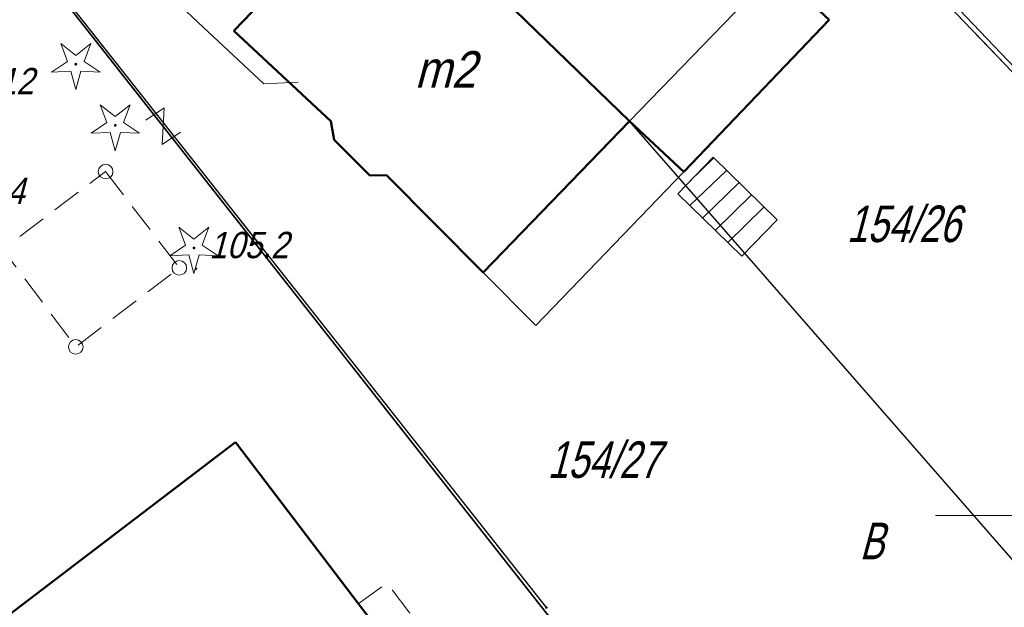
# Model space of a CAD drawing. Extents: x 6530721 to 6531385, y 5978377 to 5979143.
# Tile 65 of 146: x 6531016 to 6531050, y 5978747 to 5978767. Entities that reach past the tile are written whole.
import ezdxf
from ezdxf.enums import TextEntityAlignment as Align

# ---------------------------------------------------------------- set-up
doc = ezdxf.new("R2010")
doc.units = 0
doc.set_wipeout_variables(frame=1)
for name, pattern in [('AB_rokocin 2014-08-13 AC2004$0$1.0_0.5', [1.5, 1, -0.5]), ('AB_rokocin 2014-08-13 AC2004$0$l217_500', [2, 1.5, -0.5]), ('AB_rokocin 2014-08-13 AC2004$0$l219_500', [0]), ('AB_rokocin 2014-08-13 AC2004$0$mz1.0_0.5', [1.5, 1, -0.5])]:
    doc.linetypes.add(name, pattern=pattern)
for name, color, linetype, lineweight in [('AB-wymiarowa', 7, 'Continuous', 30), ('AB_rokocin 2014-08-13 AC2004$0$!arkusz4', 7, 'Continuous', 18), ('AB_rokocin 2014-08-13 AC2004$0$203-Punkt załamania granicy działki nie stabilizowany', 7, 'Continuous', 18), ('AB_rokocin 2014-08-13 AC2004$0$209-Opis konturu klasyfikacyjnego', 7, 'Continuous', 18), ('AB_rokocin 2014-08-13 AC2004$0$211-Nr działki', 7, 'Continuous', 18), ('AB_rokocin 2014-08-13 AC2004$0$217-Granica konturu klasyfikcyjnego', 7, 'Continuous', 18), ('AB_rokocin 2014-08-13 AC2004$0$219-Linia granicy', 7, 'Continuous', 18), ('AB_rokocin 2014-08-13 AC2004$0$312-Budynek', 7, 'Continuous', 18), ('AB_rokocin 2014-08-13 AC2004$0$312-Numer ewidencyjny budynku-Atr124', 7, 'Continuous', 18), ('AB_rokocin 2014-08-13 AC2004$0$320-część budynku wyodrębniona ze względu na liczbę kondygnacji naziemnych (powierzchnia)', 7, 'Continuous', 18), ('AB_rokocin 2014-08-13 AC2004$0$346-Wiata obrys', 7, 'Continuous', 18), ('AB_rokocin 2014-08-13 AC2004$0$346-Wiata słupy symb.', 7, 'Continuous', 18), ('AB_rokocin 2014-08-13 AC2004$0$352-schody (powierzchnia)', 7, 'Continuous', 18), ('AB_rokocin 2014-08-13 AC2004$0$991-Przehaczenie', 7, 'Continuous', 18), ('AB_rokocin 2014-08-13 AC2004$0$chodnik (powierzchnia)', 7, 'Continuous', 18), ('AB_rokocin 2014-08-13 AC2004$0$drzewo iglaste (punkt)', 7, 'Continuous', 18), ('AB_rokocin 2014-08-13 AC2004$0$ogrodzenie trwałe (linia)', 7, 'Continuous', 18), ('AB_rokocin 2014-08-13 AC2004$0$przewód gazowy - projektowany (linia)-SG-Atr1', 7, 'Continuous', 18), ('AB_rokocin 2014-08-13 AC2004$0$przewód wodociągowy (linia)-SW', 7, 'Continuous', 18), ('AB_rokocin 2014-08-13 AC2004$0$punkt wysokościowy naturalny', 7, 'Continuous', 18), ('AB_rokocin 2014-08-13 AC2004$0$punkt wysokościowy naturalny-Atr2', 7, 'Continuous', 18), ('AB_rokocin 2014-08-13 AC2004$0$Wstawianie ramki sekcyjnej z opisem', 7, 'Continuous', 18)]:
    doc.layers.add(name, color=color, linetype=linetype, lineweight=lineweight)
doc.layers.add('gaPionowe', color=7, linetype='Continuous')
doc.styles.add('AB_rokocin 2014-08-13 AC2004$0$Standard', font='txt')
doc.styles.get("Standard").update_dxf_attribs({"font": 'simplex.shx', "width": 0.75, "height": 1.25})
doc.linetypes.add('AB_rokocin 2014-08-13 AC2004$0$902-500', pattern='A,3.75,0,[1,ksztalty.shx,S=0.5,R=0,X=0,Y=0],3.75', length=7.5)
doc.dimstyles.new('GA4-LEADER', dxfattribs={"dimtxt": 1, "dimasz": 1, "dimexe": 1, "dimexo": 1, "dimgap": 1, "dimtad": 1, "dimtxsty": 'Standard', "dimcen": 1, "dimadec": 0, "dimazin": 0, "dimtfac": 1, "dimtmove": 0, "dimatfit": 3, "dimfxl": 1, "dimarcsym": 0})

# ---------------------------------------------------------------- blocks, each defined once
blk = doc.blocks.new('AB_rokocin 2014-08-13 AC2004$0$311')
at = {"color": 0, "linetype": 'Continuous', "lineweight": 0}
blk.add_circle((0, 0), 0.25, dxfattribs=at)
blk = doc.blocks.new('AB_rokocin 2014-08-13 AC2004$0$OP011')
at = {"linetype": 'Continuous', "lineweight": 13}
h = blk.add_hatch(color=0, dxfattribs=at)
edge = h.paths.add_edge_path()
edge.add_arc((0, 0), 0.05, 0, 360)
at = {"color": 0, "linetype": 'Continuous', "lineweight": 13}
for p, q in [((-0.283, 0.093), (-0.512, 0.706)), ((-0.512, 0.706), (0, 0.299)), ((0, 0.299), (0.512, 0.706)), ((0.512, 0.706), (0.283, 0.093)), ((-0.828, -0.268), (-0.283, 0.093)), ((0.283, 0.093), (0.828, -0.268)), ((-0.175, -0.24), (-0.828, -0.268)), ((0, -0.87), (-0.175, -0.24)), ((0.175, -0.24), (0, -0.87)), ((0.828, -0.268), (0.175, -0.24))]:
    blk.add_line(p, q, dxfattribs=at)
blk = doc.blocks.new('AB_rokocin 2014-08-13 AC2004$0$991')
at = {"color": 0, "linetype": 'Continuous', "lineweight": 0}
for p, q in [((-0.375, 0.5), (0.375, 0.5)), ((-0.375, -0.5), (0.375, 0.5)), ((-0.375, -0.5), (0.375, -0.5))]:
    blk.add_line(p, q, dxfattribs=at)
blk = doc.blocks.new('AB_rokocin 2014-08-13 AC2004$0$PW01')
at = {"linetype": 'Continuous', "lineweight": 13}
h = blk.add_hatch(color=0, dxfattribs=at)
edge = h.paths.add_edge_path()
edge.add_arc((0, 0), 0.045, 0, 360)
blk = doc.blocks.new('AB_rokocin 2014-08-13 AC2004$0$203')
at = {"linetype": 'Continuous', "lineweight": 0}
h = blk.add_hatch(color=0, dxfattribs=at)
edge = h.paths.add_edge_path()
edge.add_arc((0, 0), 0.045, 0, 360)
blk = doc.blocks.new('AB_rokocin 2014-08-13 AC2004')
at = {"layer": 'AB_rokocin 2014-08-13 AC2004$0$217-Granica konturu klasyfikcyjnego', "color": 3, "linetype": 'AB_rokocin 2014-08-13 AC2004$0$l217_500', "lineweight": 18, "flags": 128}
for points in [[(6531028.07, 5978788.12), (6531059.64, 5978755.25)], [(6531028.07, 5978788.12), (6531059.64, 5978755.25)], [(6531015.02, 5978771.1), (6531034.19, 5978746.85)], [(6531015.02, 5978771.1), (6531034.19, 5978746.85)]]:
    blk.add_lwpolyline(points, dxfattribs=at)
at = {"layer": 'AB_rokocin 2014-08-13 AC2004$0$219-Linia granicy', "color": 92, "linetype": 'AB_rokocin 2014-08-13 AC2004$0$l219_500', "lineweight": 30, "flags": 128}
for points in [[(6531059.64, 5978755.25), (6531028.07, 5978788.12)], [(6531059.64, 5978755.25), (6531028.07, 5978788.12)], [(6531037.03, 5978763.47), (6531028.5, 5978771.74)], [(6531034.19, 5978746.85), (6531015.02, 5978771.1)], [(6531034.19, 5978746.85), (6531015.02, 5978771.1)], [(6531053.94, 5978744.13), (6531037.03, 5978763.47)]]:
    blk.add_lwpolyline(points, dxfattribs=at)
at = {"layer": 'AB_rokocin 2014-08-13 AC2004$0$312-Budynek', "color": 250, "linetype": 'Continuous', "lineweight": 50, "flags": 128}
for points in [[(6531023.5, 5978766.56), (6531028.5, 5978771.74)], [(6531037.03, 5978763.47), (6531028.5, 5978771.74)], [(6531028.5, 5978771.74), (6531037.03, 5978763.47)], [(6531042.04, 5978768.64), (6531043.86, 5978766.93)], [(6531043.86, 5978766.93), (6531038.89, 5978761.74)], [(6531026.82, 5978763.47), (6531023.5, 5978766.56)], [(6531026.93, 5978762.83), (6531026.82, 5978763.47)], [(6531037.03, 5978763.47), (6531032.03, 5978758.3)], [(6531038.89, 5978761.74), (6531037.03, 5978763.47)], [(6531028.15, 5978761.62), (6531026.93, 5978762.83)], [(6531028.73, 5978761.63), (6531028.15, 5978761.62)], [(6531032.03, 5978758.3), (6531028.73, 5978761.63)], [(6531015.1, 5978746.07), (6531023.56, 5978752.5)], [(6531023.56, 5978752.5), (6531030.19, 5978743.79)]]:
    blk.add_lwpolyline(points, dxfattribs=at)
at = {"layer": 'AB_rokocin 2014-08-13 AC2004$0$320-część budynku wyodrębniona ze względu na liczbę kondygnacji naziemnych (powierzchnia)', "color": 7, "linetype": 'Continuous', "lineweight": 18, "flags": 128}
blk.add_lwpolyline([(6531037.03, 5978763.47), (6531042.04, 5978768.64), (6531043.86, 5978766.93), (6531038.89, 5978761.74), (6531033.83, 5978756.49), (6531032.03, 5978758.3)], dxfattribs=at)
at = {"layer": 'AB_rokocin 2014-08-13 AC2004$0$346-Wiata obrys', "color": 7, "linetype": 'AB_rokocin 2014-08-13 AC2004$0$1.0_0.5', "lineweight": 18, "flags": 128}
blk.add_lwpolyline([(6531019.12, 5978761.75), (6531021.64, 5978758.46), (6531018.1, 5978755.76), (6531015.6, 5978759.09)], close=True, dxfattribs=at)
at = {"layer": 'AB_rokocin 2014-08-13 AC2004$0$352-schody (powierzchnia)', "color": 252, "linetype": 'Continuous', "lineweight": 18}
for p, q in [((6531038.69, 5978760.99), (6531039.9, 5978762.24)), ((6531039.92, 5978762.22), (6531039.1, 5978761.42)), ((6531039.9, 5978762.24), (6531042.08, 5978760.1)), ((6531040.35, 5978761.79), (6531039.1, 5978760.59)), ((6531040.77, 5978761.37), (6531039.54, 5978760.17)), ((6531040.87, 5978758.86), (6531038.69, 5978760.99)), ((6531041.21, 5978760.96), (6531039.96, 5978759.74)), ((6531041.63, 5978760.53), (6531040.4, 5978759.33)), ((6531042.08, 5978760.1), (6531040.87, 5978758.86))]:
    blk.add_line(p, q, dxfattribs=at)
at = {"layer": 'AB_rokocin 2014-08-13 AC2004$0$chodnik (powierzchnia)', "color": 252, "linetype": 'AB_rokocin 2014-08-13 AC2004$0$mz1.0_0.5', "lineweight": 18, "flags": 128}
blk.add_lwpolyline([(6531027.75, 5978746.98), (6531028.74, 5978747.68), (6531033.34, 5978741.73), (6531032.28, 5978740.99)], dxfattribs=at)
at = {"layer": 'AB_rokocin 2014-08-13 AC2004$0$ogrodzenie trwałe (linia)', "color": 252, "linetype": 'AB_rokocin 2014-08-13 AC2004$0$902-500', "lineweight": 35, "flags": 128}
for points in [[(6531040.81, 5978802.39), (6531039, 5978800.16), (6531036.52, 5978797.32), (6531032.64, 5978793), (6531031.99, 5978792.22), (6531028.23, 5978787.99), (6531023.91, 5978782.34), (6531022.84, 5978781.16), (6531019.25, 5978776.56), (6531018.45, 5978775.2), (6531015.04, 5978770.97), (6531046.86, 5978730.59), (6531039.44, 5978715.67), (6531033.78, 5978704.64), (6531018.6, 5978726.77), (6531018.12, 5978727.63), (6531015.98, 5978730.61), (6531012.74, 5978734.92), (6531010.83, 5978737.95), (6531010.09, 5978738.95), (6531000.92, 5978751.92), (6531009.07, 5978762.86), (6531009.68, 5978763.74), (6531015.04, 5978770.97)], [(6531046.86, 5978730.59), (6531049.22, 5978735.17), (6531058.04, 5978750.16), (6531060.18, 5978754.85), (6531028.84, 5978787.69), (6531028.39, 5978788.16)]]:
    blk.add_lwpolyline(points, dxfattribs=at)
at = {"layer": 'AB_rokocin 2014-08-13 AC2004$0$przewód wodociągowy (linia)-SW', "color": 5, "linetype": 'Continuous', "lineweight": 18, "flags": 128}
blk.add_lwpolyline([(6531011.81, 5978776.86), (6531014.18, 5978774.47), (6531022.45, 5978766.68), (6531024.53, 5978764.75), (6531025.7, 5978764.8)], dxfattribs=at)
at = {"layer": 'AB_rokocin 2014-08-13 AC2004$0$Wstawianie ramki sekcyjnej z opisem', "color": 7, "linetype": 'Continuous', "lineweight": 13, "flags": 128}
blk.add_lwpolyline([(6531047.5, 5978750), (6531052.5, 5978750)], dxfattribs=at)
at = {"layer": 'AB_rokocin 2014-08-13 AC2004$0$203-Punkt załamania granicy działki nie stabilizowany', "color": 7, "linetype": 'Continuous', "lineweight": 18, "rotation": 171.887}
for p in [(6531037.03, 5978763.47), (6531034.19, 5978746.85)]:
    blk.add_blockref('AB_rokocin 2014-08-13 AC2004$0$203', p, dxfattribs=at)
at = {"layer": 'AB_rokocin 2014-08-13 AC2004$0$346-Wiata słupy symb.', "color": 7, "linetype": 'Continuous', "lineweight": 18, "rotation": 180}
for p in [(6531019.12, 5978761.75), (6531021.64, 5978758.46), (6531018.1, 5978755.76)]:
    blk.add_blockref('AB_rokocin 2014-08-13 AC2004$0$311', p, dxfattribs=at)
at = {"layer": 'AB_rokocin 2014-08-13 AC2004$0$991-Przehaczenie', "color": 7, "linetype": 'Continuous', "lineweight": 18, "rotation": 33.69}
blk.add_blockref('AB_rokocin 2014-08-13 AC2004$0$991', (6531021.09, 5978763.3), dxfattribs=at)
at = {"layer": 'AB_rokocin 2014-08-13 AC2004$0$drzewo iglaste (punkt)', "color": 94, "linetype": 'Continuous', "lineweight": 13}
for p in [(6531018.1, 5978765.42), (6531019.45, 5978763.33), (6531022.14, 5978759.14)]:
    blk.add_blockref('AB_rokocin 2014-08-13 AC2004$0$OP011', p, dxfattribs=at)
at = {"layer": 'AB_rokocin 2014-08-13 AC2004$0$punkt wysokościowy naturalny', "color": 7, "linetype": 'Continuous', "lineweight": 13}
blk.add_blockref('AB_rokocin 2014-08-13 AC2004$0$PW01', (6531022.21, 5978758.43), dxfattribs=at)
at = {"layer": 'AB_rokocin 2014-08-13 AC2004$0$209-Opis konturu klasyfikacyjnego', "color": 3, "linetype": 'Continuous', "lineweight": 20, "style": 'AB_rokocin 2014-08-13 AC2004$0$Standard', "oblique": 15, "width": 0.741}
blk.add_text('B', height=1.25, dxfattribs=at).set_placement((6531044.9, 5978748.5))
at = {"layer": 'AB_rokocin 2014-08-13 AC2004$0$211-Nr działki', "color": 92, "linetype": 'Continuous', "lineweight": 30, "style": 'AB_rokocin 2014-08-13 AC2004$0$Standard', "oblique": 15}
for s, width, p in [('154/26', 0.758, (6531044.46, 5978759.34)), ('154/27', 0.751, (6531034.23, 5978751.28))]:
    blk.add_text(s, height=1.25, dxfattribs=dict(at, width=width)).set_placement(p)
at = {"layer": 'AB_rokocin 2014-08-13 AC2004$0$312-Numer ewidencyjny budynku-Atr124', "color": 7, "linetype": 'ByBlock', "lineweight": 20, "style": 'AB_rokocin 2014-08-13 AC2004$0$Standard', "oblique": 15, "width": 0.896}
blk.add_text('m2', height=1.25, dxfattribs=at).set_placement((6531030.73, 5978765.24), align=Align.MIDDLE_CENTER)
at = {"layer": 'AB_rokocin 2014-08-13 AC2004$0$przewód gazowy - projektowany (linia)-SG-Atr1', "color": 40, "linetype": 'ByBlock', "lineweight": 20, "style": 'AB_rokocin 2014-08-13 AC2004$0$Standard', "oblique": 15, "width": 0.9}
blk.add_text('g-650/2012', height=0.9, dxfattribs=at).set_placement((6531011.18, 5978764.39))
at = {"layer": 'AB_rokocin 2014-08-13 AC2004$0$punkt wysokościowy naturalny-Atr2', "color": 252, "linetype": 'ByBlock', "lineweight": 20, "style": 'AB_rokocin 2014-08-13 AC2004$0$Standard', "oblique": 15, "width": 0.9}
for s, p in [('106.4', (6531013.64, 5978760.64)), ('105.2', (6531022.66, 5978758.79))]:
    blk.add_text(s, height=0.9, dxfattribs=at).set_placement(p)
at = {"linetype": 'ByBlock'}
blk.add_wipeout([(6530875.993, 5978760.343), (6530918.965, 5978786.026), (6531046.134, 5978573.254), (6531003.162, 5978547.571)], dxfattribs=at).dxf.layer = 'AB_rokocin 2014-08-13 AC2004$0$!arkusz4'

msp = doc.modelspace()

# ---------------------------------------------------------------- block references
at = {"layer": 'AB-wymiarowa'}
msp.add_blockref('AB_rokocin 2014-08-13 AC2004', (0, 0), dxfattribs=at)

# ---------------------------------------------------------------- next in the draw order: leaders
at = {"layer": 'gaPionowe'}
msp.add_leader([(6531001.487, 5978748.931), (6531014.46, 5978747.674), (6531018.46, 5978741.911)], dimstyle='GA4-LEADER', override={"dimasz": 0.3}, dxfattribs=at)

doc.saveas('drawing.dxf')
